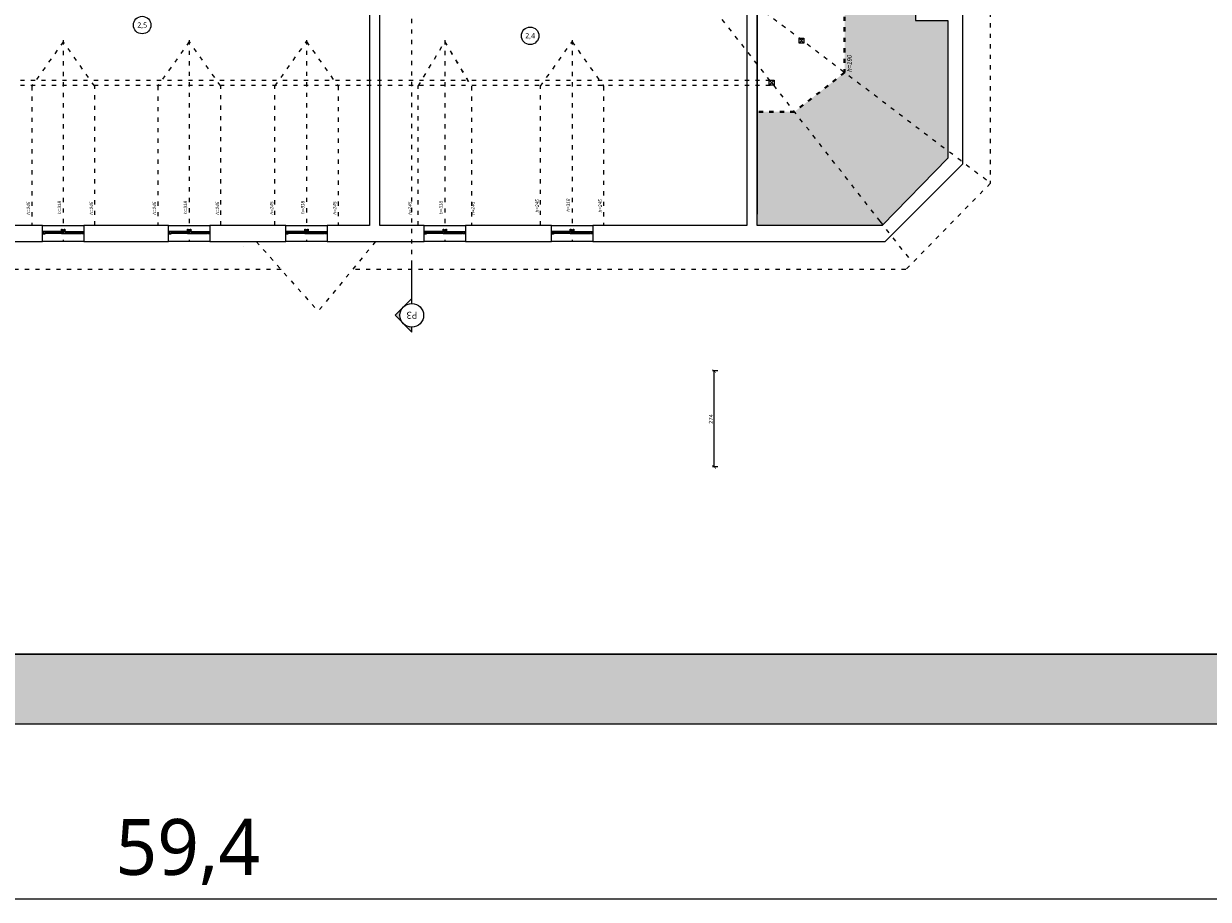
# Model space of a CAD drawing. Header units: millimetres. Extents: x -221 to 149158, y -114258 to 0.
# Tile 130 of 219: x 114131 to 117515, y -68005 to -65504. Entities that reach past the tile are written whole.
import ezdxf
from ezdxf.enums import TextEntityAlignment as Align

# ---------------------------------------------------------------- set-up
doc = ezdxf.new("R2010")
doc.units = ezdxf.units.MM
doc.linetypes.add('ACAD_ISO03W100', pattern=[30, 12, -18])
doc.layers.get('0').update_dxf_attribs({"lineweight": 0})
for name, color, linetype, lineweight in [('A-opisram.ART', 250, 'Continuous', 0), ('opis..KF', 250, 'Continuous', 15), ('pomocnicza', 30, 'Continuous', 0), ('stolarka_arch', 250, 'Continuous', 5), ('wymiar..KF', 12, 'Continuous', 5), ('ściany ist..KF', 61, 'Continuous', 5)]:
    doc.layers.add(name, color=color, linetype=linetype, lineweight=lineweight)
doc.layers.add('A-pomocram.ART', color=254, linetype='Continuous', lineweight=0, plot=False)
doc.layers.add('A-wymram.ART', color=10, linetype='Continuous', lineweight=5, plot=False)
doc.layers.add('A-przekrycieram.ART', color=7, linetype='Continuous', lineweight=0, true_color=0xffffff)
doc.layers.add('instalacje_arch', color=7, linetype='Continuous', lineweight=30, true_color=0xd60000)
doc.styles.add('ARCH', font='segoeuil.ttf')
doc.styles.add('kamil', font='GOTHIC.TTF')
doc.dimstyles.new('100..KF', dxfattribs={"dimtxt": 12, "dimasz": 10, "dimexe": 5, "dimexo": 5, "dimgap": 3, "dimtad": 1, "dimdec": 1, "dimrnd": 0.5, "dimtxsty": 'kamil', "dimblk": 'ARCHTICK', "dimcen": 0, "dimclrd": 256, "dimclre": 256, "dimclrt": 256, "dimadec": 0, "dimazin": 0, "dimtfac": 1, "dimtdec": 1, "dimtofl": 0, "dimtmove": 0, "dimatfit": 3, "dimfxl": 10, "dimfxlon": 1, "dimlwd": 0, "dimlwe": 0, "dimarcsym": 0})
doc.dimstyles.new('RAMKA', dxfattribs={"dimscale": 20, "dimtxt": 4, "dimasz": 3, "dimexe": 5, "dimexo": 3, "dimgap": 1, "dimtad": 1, "dimdec": 1, "dimlfac": 0.01, "dimtxsty": 'ARCH', "dimblk": 'ARCHTICK', "dimcen": 0, "dimclrd": 256, "dimclre": 256, "dimclrt": 256, "dimadec": 0, "dimazin": 0, "dimtfac": 1, "dimtdec": 1, "dimtofl": 0, "dimtmove": 1, "dimatfit": 3, "dimfxl": 10, "dimfxlon": 1, "dimlwd": 0, "dimlwe": 0, "dimarcsym": 0})

# ---------------------------------------------------------------- blocks, each defined once
blk = doc.blocks.new('_ArchTick')
at = {"color": 0, "linetype": 'ByBlock', "const_width": 0.15}
blk.add_lwpolyline([(-0.5, -0.5), (0.5, 0.5)], dxfattribs=at)
blk = doc.blocks.new('*D1241')
at = {"layer": 'Defpoints', "color": 0, "linetype": 'ByBlock', "transparency": 16777216}
for p in [(116103.8, -66495.7), (116153.3, -66495.7), (116152.8, -66769.7)]:
    blk.add_point(p, dxfattribs=at)
at = {"layer": 'wymiar..KF', "linetype": 'Continuous', "lineweight": 0, "transparency": 16777216}
for p, q in [((116113.8, -66495.7), (116098.8, -66495.7)), ((116103.8, -66769.7), (116103.8, -66495.7)), ((116113.8, -66769.7), (116098.8, -66769.7))]:
    blk.add_line(p, q, dxfattribs=at)
at = {"layer": 'wymiar..KF', "linetype": 'ByBlock', "lineweight": 0, "transparency": 16777216, "xscale": 10, "yscale": 10, "zscale": 10}
for p, rotation in [((116103.8, -66495.7), 90), ((116103.8, -66769.7), 270)]:
    blk.add_blockref('_ArchTick', p, dxfattribs=dict(at, rotation=rotation))
at = {"layer": 'wymiar..KF', "linetype": 'ByBlock', "lineweight": 40, "transparency": 16777216, "insert": (116094.5, -66632.7), "char_height": 12, "attachment_point": 5, "rotation": 90, "style": 'kamil'}
blk.add_mtext('274', dxfattribs=at)
blk = doc.blocks.new('*D1638')
at = {"layer": 'A-wymram.ART', "linetype": 'Continuous', "lineweight": 0, "transparency": 16777216}
for p, q in [((0, -60), (0, -350)), ((5940, -60), (5940, -350)), ((5940, -250), (0, -250))]:
    blk.add_line(p, q, dxfattribs=at)
at = {"layer": 'Defpoints', "color": 0, "lineweight": 40, "transparency": 16777216}
for p in [(0, 0), (5940, 0), (0, -250)]:
    blk.add_point(p, dxfattribs=at)
at = {"layer": 'A-wymram.ART', "lineweight": 0, "transparency": 16777216, "xscale": 60, "yscale": 60, "zscale": 60, "rotation": 180}
blk.add_blockref('_ArchTick', (0, -250), dxfattribs=at)
at = {"layer": 'A-wymram.ART', "lineweight": 0, "transparency": 16777216, "xscale": 60, "yscale": 60, "zscale": 60}
blk.add_blockref('_ArchTick', (5940, -250), dxfattribs=at)
at = {"layer": 'A-wymram.ART', "transparency": 16777216, "insert": (2970, -182.4), "char_height": 80, "attachment_point": 5, "style": 'ARCH'}
blk.add_mtext('59,4', dxfattribs=at)
blk = doc.blocks.new('*U641')
at = {"layer": 'stolarka_arch', "lineweight": 0}
blk.add_lwpolyline([(0, 0), (118, 0), (118, -46), (0, -46)], close=True, dxfattribs=at)
at = {"layer": 'stolarka_arch'}
for points in [[(0, -22), (6, -22), (6, -23), (3, -23), (3, -28), (0, -28)], [(3, -23), (8, -23), (8, -29), (2, -29), (2, -28), (3, -28)], [(8, -26), (52, -26), (52, -23), (8, -23)], [(8, -26), (52, -26), (52, -29), (8, -29)], [(57, -23), (52, -23), (52, -29), (58, -29), (58, -28), (57, -28)], [(57, -30), (53, -30), (53, -29), (57, -29)], [(54, -22), (64, -22), (64, -23), (61, -23), (61, -28), (57, -28), (57, -23), (54, -23)], [(56, -35), (54, -35), (54, -30), (56, -30)], [(61, -23), (66, -23), (66, -29), (60, -29), (60, -28), (61, -28)], [(65, -30), (61, -30), (61, -29), (65, -29)], [(64, -35), (62, -35), (62, -30), (64, -30)], [(110, -26), (66, -26), (66, -23), (110, -23)], [(110, -26), (66, -26), (66, -29), (110, -29)], [(115, -23), (110, -23), (110, -29), (116, -29), (116, -28), (115, -28)], [(118, -22), (112, -22), (112, -23), (115, -23), (115, -28), (118, -28)]]:
    blk.add_lwpolyline(points, close=True, dxfattribs=at)
blk = doc.blocks.new('*U635')
at = {"layer": 'stolarka_arch', "lineweight": 0}
blk.add_lwpolyline([(0, 0), (118, 0), (118, -46), (0, -46)], close=True, dxfattribs=at)
at = {"layer": 'stolarka_arch'}
for points in [[(0, -22), (6, -22), (6, -23), (3, -23), (3, -28), (0, -28)], [(3, -23), (8, -23), (8, -29), (2, -29), (2, -28), (3, -28)], [(8, -26), (52, -26), (52, -23), (8, -23)], [(8, -26), (52, -26), (52, -29), (8, -29)], [(57, -23), (52, -23), (52, -29), (58, -29), (58, -28), (57, -28)], [(57, -30), (53, -30), (53, -29), (57, -29)], [(54, -22), (64, -22), (64, -23), (61, -23), (61, -28), (57, -28), (57, -23), (54, -23)], [(56, -35), (54, -35), (54, -30), (56, -30)], [(61, -23), (66, -23), (66, -29), (60, -29), (60, -28), (61, -28)], [(65, -30), (61, -30), (61, -29), (65, -29)], [(64, -35), (62, -35), (62, -30), (64, -30)], [(110, -26), (66, -26), (66, -23), (110, -23)], [(110, -26), (66, -26), (66, -29), (110, -29)], [(115, -23), (110, -23), (110, -29), (116, -29), (116, -28), (115, -28)], [(118, -22), (112, -22), (112, -23), (115, -23), (115, -28), (118, -28)]]:
    blk.add_lwpolyline(points, close=True, dxfattribs=at)
blk = doc.blocks.new('*U636')
at = {"layer": 'stolarka_arch', "lineweight": 0}
blk.add_lwpolyline([(0, 0), (118, 0), (118, -46), (0, -46)], close=True, dxfattribs=at)
at = {"layer": 'stolarka_arch'}
for points in [[(0, -22), (6, -22), (6, -23), (3, -23), (3, -28), (0, -28)], [(3, -23), (8, -23), (8, -29), (2, -29), (2, -28), (3, -28)], [(8, -26), (52, -26), (52, -23), (8, -23)], [(8, -26), (52, -26), (52, -29), (8, -29)], [(57, -23), (52, -23), (52, -29), (58, -29), (58, -28), (57, -28)], [(57, -30), (53, -30), (53, -29), (57, -29)], [(54, -22), (64, -22), (64, -23), (61, -23), (61, -28), (57, -28), (57, -23), (54, -23)], [(56, -35), (54, -35), (54, -30), (56, -30)], [(61, -23), (66, -23), (66, -29), (60, -29), (60, -28), (61, -28)], [(65, -30), (61, -30), (61, -29), (65, -29)], [(64, -35), (62, -35), (62, -30), (64, -30)], [(110, -26), (66, -26), (66, -23), (110, -23)], [(110, -26), (66, -26), (66, -29), (110, -29)], [(115, -23), (110, -23), (110, -29), (116, -29), (116, -28), (115, -28)], [(118, -22), (112, -22), (112, -23), (115, -23), (115, -28), (118, -28)]]:
    blk.add_lwpolyline(points, close=True, dxfattribs=at)
blk = doc.blocks.new('*U632')
at = {"layer": 'stolarka_arch', "lineweight": 0}
blk.add_lwpolyline([(0, 0), (118, 0), (118, -46), (0, -46)], close=True, dxfattribs=at)
at = {"layer": 'stolarka_arch'}
for points in [[(0, -22), (6, -22), (6, -23), (3, -23), (3, -28), (0, -28)], [(3, -23), (8, -23), (8, -29), (2, -29), (2, -28), (3, -28)], [(8, -26), (52, -26), (52, -23), (8, -23)], [(8, -26), (52, -26), (52, -29), (8, -29)], [(57, -23), (52, -23), (52, -29), (58, -29), (58, -28), (57, -28)], [(57, -30), (53, -30), (53, -29), (57, -29)], [(54, -22), (64, -22), (64, -23), (61, -23), (61, -28), (57, -28), (57, -23), (54, -23)], [(56, -35), (54, -35), (54, -30), (56, -30)], [(61, -23), (66, -23), (66, -29), (60, -29), (60, -28), (61, -28)], [(65, -30), (61, -30), (61, -29), (65, -29)], [(64, -35), (62, -35), (62, -30), (64, -30)], [(110, -26), (66, -26), (66, -23), (110, -23)], [(110, -26), (66, -26), (66, -29), (110, -29)], [(115, -23), (110, -23), (110, -29), (116, -29), (116, -28), (115, -28)], [(118, -22), (112, -22), (112, -23), (115, -23), (115, -28), (118, -28)]]:
    blk.add_lwpolyline(points, close=True, dxfattribs=at)
blk = doc.blocks.new('*U633')
at = {"layer": 'stolarka_arch', "lineweight": 0}
blk.add_lwpolyline([(0, 0), (118, 0), (118, -46), (0, -46)], close=True, dxfattribs=at)
at = {"layer": 'stolarka_arch'}
for points in [[(0, -22), (6, -22), (6, -23), (3, -23), (3, -28), (0, -28)], [(3, -23), (8, -23), (8, -29), (2, -29), (2, -28), (3, -28)], [(8, -26), (52, -26), (52, -23), (8, -23)], [(8, -26), (52, -26), (52, -29), (8, -29)], [(57, -23), (52, -23), (52, -29), (58, -29), (58, -28), (57, -28)], [(57, -30), (53, -30), (53, -29), (57, -29)], [(54, -22), (64, -22), (64, -23), (61, -23), (61, -28), (57, -28), (57, -23), (54, -23)], [(56, -35), (54, -35), (54, -30), (56, -30)], [(61, -23), (66, -23), (66, -29), (60, -29), (60, -28), (61, -28)], [(65, -30), (61, -30), (61, -29), (65, -29)], [(64, -35), (62, -35), (62, -30), (64, -30)], [(110, -26), (66, -26), (66, -23), (110, -23)], [(110, -26), (66, -26), (66, -29), (110, -29)], [(115, -23), (110, -23), (110, -29), (116, -29), (116, -28), (115, -28)], [(118, -22), (112, -22), (112, -23), (115, -23), (115, -28), (118, -28)]]:
    blk.add_lwpolyline(points, close=True, dxfattribs=at)
blk = doc.blocks.new('nr pom')
at = {"layer": 'opis..KF', "lineweight": 20}
blk.add_circle((0, 0), 25, dxfattribs=at)
at = {"layer": 'opis..KF', "style": 'ARCH'}
blk.add_attdef('00', text='', height=15, dxfattribs=at).set_placement((0, 0), align=Align.MIDDLE_CENTER)
blk = doc.blocks.new('*U1671')
at = {"layer": 'instalacje_arch', "lineweight": 20, "true_color": 0xf4ee51}
h = blk.add_hatch(color=41, dxfattribs=at)
h.dxf.hatch_style = 1
h.paths.add_polyline_path([(0, 33.8), (0, 47.7), (-23.9, 23.9, -0.198912)])
h.paths.add_polyline_path([(-47.7, 0), (-23.9, -23.9, -0.198912), (-33.8, 0, -0.198912), (-23.9, 23.9)])
h = blk.add_hatch(color=41, dxfattribs=at)
h.dxf.hatch_style = 1
h.paths.add_polyline_path([(-23.9, -3825.8), (0, -3849.7), (0, -3835.7, -0.198912)])
h.paths.add_polyline_path([(-23.9, -3825.8, -0.198912), (-33.8, -3802, -0.198912), (-23.9, -3778.1), (-47.7, -3802)])
at = {"layer": 'instalacje_arch', "color": 41, "linetype": 'ACAD_ISO03W100', "lineweight": 9, "true_color": 0xf4ee51}
blk.add_line((0, -3657), (0, -145), dxfattribs=at)
at = {"layer": 'instalacje_arch', "color": 41, "lineweight": 20, "true_color": 0xf4ee51}
for points in [[(0, -33.8), (0, -47.7), (-47.7, 0), (0, 47.7), (0, 33.8)], [(0, -45), (0, -145)], [(0, -3757), (0, -3657)], [(0, -3768.2), (0, -3754.2), (-47.7, -3802), (0, -3849.7), (0, -3835.7)]]:
    blk.add_lwpolyline(points, dxfattribs=at)
for centre in [(0, 0), (0, -3802)]:
    blk.add_circle(centre, 33.8, dxfattribs=at)
at = {"layer": 'instalacje_arch', "color": 41, "true_color": 0xf4ee51, "style": 'ARCH'}
blk.add_attdef('P1', text='', height=20, rotation=180, dxfattribs=at).set_placement((0, 0), align=Align.MIDDLE_CENTER)
blk.add_attdef('P2', text='', height=20, dxfattribs=at).set_placement((0, -3802), align=Align.MIDDLE_CENTER)
blk = doc.blocks.new('*U1674')
at = {"layer": 'A-przekrycieram.ART'}
h = blk.add_hatch(color=256, dxfattribs=at)
h.dxf.hatch_style = 1
h.paths.add_polyline_path([(0, 4200), (5940, 4200), (5940, 0), (0, 0)])
h.paths.add_polyline_path([(200, 4100), (5840, 4100), (5840, 100), (200, 100)], flags=16)
at = {"layer": 'A-opisram.ART', "lineweight": 30}
blk.add_lwpolyline([(200, 4100), (5840, 4100), (5840, 100), (200, 100)], close=True, dxfattribs=at)
at = {"layer": 'A-pomocram.ART'}
blk.add_lwpolyline([(0, 4200), (5940, 4200), (5940, 0), (0, 0)], close=True, dxfattribs=at)
at = {"layer": 'A-wymram.ART'}
dim = blk.add_linear_dim(base=(0, -250), p1=(5940, 0), p2=(0, 0), dimstyle='RAMKA', dxfattribs=at)
dim.commit()
dim.dimension.update_dxf_attribs({"geometry": '*D1638', "text_midpoint": (2970, -182.41)})

msp = doc.modelspace()

# ---------------------------------------------------------------- hatches: boundary and pattern name
at = {"layer": 'pomocnicza', "linetype": 'ByBlock', "lineweight": 0, "true_color": 0xe8e8e8}
h = msp.add_hatch(color=254, dxfattribs=at)
h.dxf.hatch_style = 1
h.paths.add_polyline_path([(116226.69, -65755.16), (116333.18, -65755.16), (116476.11, -65643.29), (116476.11, -65340.35), (116678.51, -65340.35), (116678.51, -65493.99), (116771.31, -65493.99), (116771.06, -65887.48), (116583.69, -66080), (116226.69, -66080)])

# ---------------------------------------------------------------- linework, layer by layer
at = {"linetype": 'ACAD_ISO03W100'}
for p, q in [((116809.01, -65895.71), (115909.26, -65213.49)), ((116578.01, -66067.99), (115909.26, -65213.49)), ((114244.05, -65551.02), (114244.05, -66125.8)), ((114604.04, -65550.92), (114604.04, -66125.7)), ((114939.03, -65550.75), (114939.03, -66125.53)), ((115334, -65551.02), (115334, -66125.8)), ((115697.69, -65551.02), (115697.69, -66125.8)), ((112081.6, -65665), (116275.01, -65665)), ((112081.6, -65679), (116275.01, -65679)), ((116881.26, -65950.49), (116809.01, -65895.71)), ((116659.31, -66171.87), (116577.76, -66067.68)), ((114795.55, -66126), (114972.01, -66325.04)), ((115136.01, -66126), (114972.01, -66325.04))]:
    msp.add_line(p, q, dxfattribs=at)
msp.add_line((114760.29, -66139.47), (114760.29, -66139.47))
for points in [[(114716.51, -62604.99), (116680.51, -62604.99), (116680.51, -64228.99), (116892.51, -64229.46), (116888.01, -64984.55), (116793.65, -64984.55), (116793.65, -65442.38), (116892.51, -65442.38), (116892.51, -65959.92), (116651.14, -66206), (115070.1, -66206)], [(114334.05, -66080), (114334.05, -65681.99), (114244.05, -65555.09), (114154.05, -65681.99), (114154.05, -66080)], [(114694.05, -66079.6), (114694.05, -65681.59), (114604.05, -65554.69), (114514.05, -65681.59), (114514.05, -66079.6)], [(114849.02, -66079.72), (114849.02, -65681.71), (114939.03, -65554.81), (115029.02, -65681.71), (115029.02, -66079.72)], [(115258.1, -66080), (115258.1, -65681.99), (115334, -65554.99), (115410.14, -65681.99), (115410.14, -66080)], [(115258.1, -65681.99), (115334, -65554.99), (115409.04, -65681.99)], [(115607.69, -66080), (115607.69, -65681.99), (115697.69, -65555.09), (115787.69, -65681.99), (115787.69, -66080)], [(114866.47, -66206), (114095.9, -66206), (114096.33, -66326.27), (113131.62, -66326.27), (113131.62, -66198.95), (112332.79, -66198.98)]]:
    msp.add_lwpolyline(points, dxfattribs=at)
at = {"layer": 'pomocnicza', "color": 114, "linetype": 'ACAD_ISO03W100', "lineweight": 40, "true_color": 0x139b48}
for p, q in [((116476.11, -65453.49), (116476.11, -65643.29)), ((116476.11, -65643.29), (116333.18, -65755.16)), ((116333.18, -65755.16), (116226.69, -65755.16))]:
    msp.add_line(p, q, dxfattribs=at)
at = {"layer": 'ściany ist..KF', "linetype": 'ByBlock'}
for p, q in [((116196.65, -65441.61), (116196.65, -66080)), ((116226.69, -65423.02), (116226.69, -66047.99)), ((116346.01, -65544.99), (116360.01, -65558.99)), ((116346.01, -65558.99), (116360.01, -65544.99)), ((116261.01, -65665), (116275.01, -65679)), ((116261.01, -65679), (116275.01, -65665))]:
    msp.add_line(p, q, dxfattribs=at)
for points in [[(115678.51, -65150.45), (115678.51, -65214.99), (115337.97, -65214.99), (115337.97, -65230), (115902.46, -65230), (116196.65, -65438.55), (116196.65, -66080), (115756.69, -66080), (115756.69, -66126)], [(115756.69, -66126), (116592.01, -66126), (116814.51, -65904.08), (116814.51, -65447.99), (116724.51, -65447.99), (116724.51, -65339), (116678.51, -65339), (116678.51, -65493.99), (116771.31, -65493.99), (116771.06, -65887.48), (116583.69, -66080), (116226.69, -66080), (116226.69, -65423.02), (116162.26, -65377.35), (116162.26, -65381.24), (116148.26, -65381.24), (116148.26, -65367.42), (115974.26, -65244.07), (115974.26, -65247.97), (115960.26, -65247.97), (115960.26, -65234.15), (115889.51, -65183.99), (115724.51, -65183.99), (115724.51, -65150.45)], [(113753.42, -66200), (113753.42, -66246), (114053.55, -66246), (114053.55, -66126), (114185.05, -66126), (114185.05, -66080), (114083.65, -66080), (114083.93, -65229.94), (114248.51, -65229.99), (114248.51, -65215), (113922.46, -65215), (113922.46, -65229.89), (114053.55, -65229.64), (114053.55, -66079.94), (114007.55, -66080), (114007.55, -66200), (113753.42, -66199.22)], [(114338.51, -65230), (115118.65, -65230), (115118.65, -66080), (114998.03, -66080), (114998.03, -66126), (115275, -66126), (115275, -66080), (115148.65, -66080), (115148.65, -65230), (115247.97, -65230), (115247.97, -65214.99), (114338.51, -65214.99), (114338.51, -65230)], [(115902.46, -65230), (116196.65, -65438.55), (116196.65, -65567.93)], [(116346.01, -65544.99), (116360.01, -65544.99), (116360.01, -65558.99), (116346.01, -65558.99), (116346.01, -65544.99)], [(116261.01, -65665), (116275.01, -65665), (116275.01, -65679), (116261.01, -65679), (116261.01, -65665)]]:
    msp.add_lwpolyline(points, dxfattribs=at)
for points in [[(114303.05, -66126), (114545.04, -66126), (114545.04, -66080), (114303.05, -66080)], [(114663.04, -66126), (114880.03, -66126), (114880.03, -66080), (114663.04, -66080)], [(115393, -66126), (115638.69, -66126), (115638.69, -66080), (115393, -66080)]]:
    msp.add_lwpolyline(points, close=True, dxfattribs=at)

# ---------------------------------------------------------------- block references
at = {"xscale": 2, "yscale": 2, "zscale": 2}
msp.add_blockref('*U1674', (108660.19, -67505.02), dxfattribs=at)
at = {"layer": 'instalacje_arch'}
ref = msp.add_blockref('*U1671', (115239.87, -62534.67), dxfattribs=at)
ref.add_attrib('P2', 'P3', dxfattribs={"color": 41, "true_color": 0xf4ee51, "height": 20, "rotation": 180, "style": 'ARCH'}).set_placement((115240.12, -66336.63), align=Align.MIDDLE_CENTER)
ref.add_attrib('P1', 'P3', dxfattribs={"color": 41, "true_color": 0xf4ee51, "height": 20, "style": 'ARCH'}).set_placement((115239.62, -62534.67), align=Align.MIDDLE_CENTER)
at = {"layer": 'opis..KF', "color": 30}
for p, values in [((114469.58, -65507.49), {'00': '2,5'}), ((115577.86, -65538.04), {'00': '2,4'})]:
    msp.add_blockref('nr pom', p, dxfattribs=at).add_auto_attribs(values)
at = {"layer": 'stolarka_arch', "rotation": 180}
for name, p in [('*U636', (114303.05, -66126)), ('*U635', (114663.04, -66126)), ('*U641', (114998.03, -66126)), ('*U632', (115393, -66126)), ('*U633', (115756.69, -66126))]:
    msp.add_blockref(name, p, dxfattribs=at)

# ---------------------------------------------------------------- texts
at = {"layer": 'opis..KF', "attachment_point": 5, "rotation": 90, "style": 'ARCH'}
for s, insert, char_height in [('{\\fCentury Gothic|b0|i1|c238|p34;h=190}', (116489.94, -65616.6), 12.48), ('{\\fCentury Gothic|b0|i1|c238|p34;h=245}', (114144.74, -66030.54), 9.6), ('{\\fCentury Gothic|b0|i1|c238|p34;h=318}', (114233.24, -66028.56), 9.6), ('{\\fCentury Gothic|b0|i1|c238|p34;h=245}', (114324.74, -66030.54), 9.6), ('{\\fCentury Gothic|b0|i1|c238|p34;h=245}', (114504.74, -66030.44), 9.6), ('{\\fCentury Gothic|b0|i1|c238|p34;h=318}', (114593.24, -66028.46), 9.6), ('{\\fCentury Gothic|b0|i1|c238|p34;h=245}', (114684.74, -66030.44), 9.6), ('{\\fCentury Gothic|b0|i1|c238|p34;h=245}', (114839.72, -66030.27), 9.6), ('{\\fCentury Gothic|b0|i1|c238|p34;h=318}', (114928.22, -66028.29), 9.6), ('{\\fCentury Gothic|b0|i1|c238|p34;h=245}', (115019.72, -66030.27), 9.6), ('{\\fCentury Gothic|b0|i1|c238|p34;h=245}', (115234.69, -66030.54), 9.6), ('{\\fCentury Gothic|b0|i1|c238|p34;h=318}', (115323.19, -66028.56), 9.6), ('{\\fCentury Gothic|b0|i1|c238|p34;h=245}', (115414.69, -66030.54), 9.6), ('{\\fCentury Gothic|b0|i1|c238|p34;h=245}', (115598.04, -66023.8), 9.6), ('{\\fCentury Gothic|b0|i1|c238|p34;h=318}', (115686.54, -66021.82), 9.6), ('{\\fCentury Gothic|b0|i1|c238|p34;h=245}', (115778.04, -66023.8), 9.6)]:
    msp.add_mtext_dynamic_manual_height_columns(s, width=156.7001, gutter_width=70, heights=[0], dxfattribs=dict(at, insert=insert, char_height=char_height))

# ---------------------------------------------------------------- dimensions: what is measured, and where the dimension line sits
at = {"layer": 'wymiar..KF', "color": 114, "linetype": 'ByBlock', "lineweight": 40, "true_color": 0x139b48}
dim = msp.add_linear_dim(base=(116103.82, -66495.74), p1=(116152.76, -66769.74), p2=(116153.26, -66495.74), angle=90, dimstyle='100..KF', dxfattribs=at)
dim.commit()
dim.dimension.update_dxf_attribs({"geometry": '*D1241', "text_midpoint": (116094.52, -66632.74)})

doc.saveas('drawing.dxf')
